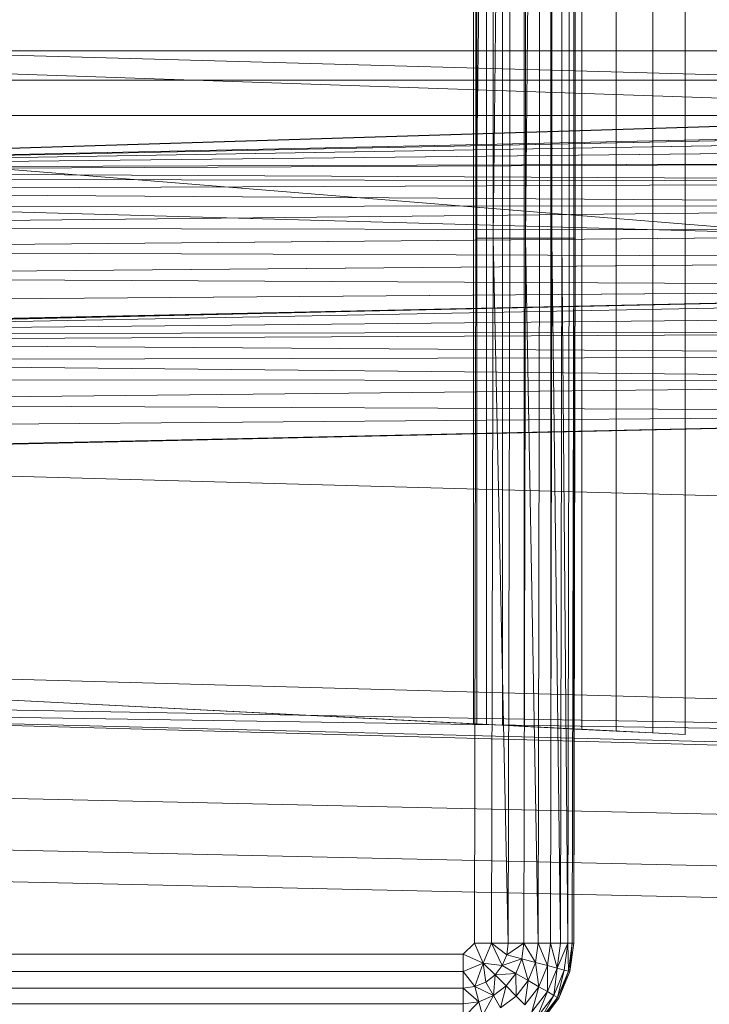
# Model space of a CAD drawing. Header units: metres. Extents: x 391.1 to 427.5, y 12.5 to 28.4.
# Tile 141 of 209: x 407.4684 to 407.5598, y 26.2593 to 26.3898. Entities that reach past the tile are written whole.
import ezdxf

# ---------------------------------------------------------------- set-up
doc = ezdxf.new("R2010")
doc.units = ezdxf.units.M
doc.layers.add('A-DETL-____-MBND', color=7, linetype='Continuous', lineweight=18)

# ---------------------------------------------------------------- blocks, each defined once
blk = doc.blocks.new('Family - Inodor PA-152192-03_CLI_AIGUA_P0A')
at = {"layer": 'A-DETL-____-MBND', "color": 253, "true_color": 0xaaaaaa}
for p, q in [((0.16489, 0.38826), (0.16489, 0.01465)), ((0.16489, 0.38826), (0.16489, 0.01465)), ((0.16188, 0.3615), (0.16187, 0.04318)), ((0.16598, 0.36171), (0.16598, 0.04297)), ((0.17052, 0.36194), (0.17052, 0.04274)), ((0.17536, 0.36218), (0.17536, 0.04249)), ((0.17966, 0.04228), (0.17966, 0.3624)), ((0.15161, 0.36098), (0.15161, 0.0437)), ((0.15205, 0.361), (0.15205, 0.04368)), ((0.15334, 0.36106), (0.15334, 0.04361)), ((0.15546, 0.36117), (0.15546, 0.04351)), ((0.15833, 0.36132), (0.15833, 0.04336)), ((0.15191, 0.10805), (0.15191, 0.29485)), ((0.15191, 0.29485), (0.15191, 0.10805)), ((0.15419, 0.29485), (0.15191, 0.10805)), ((0.15191, 0.10805), (0.15191, 0.29485)), ((0.15191, 0.10805), (0.15419, 0.29485)), ((0.15419, 0.10805), (0.15419, 0.29485)), ((0.15641, 0.29485), (0.15419, 0.10805)), ((0.15419, 0.10805), (0.15419, 0.29485)), ((0.15419, 0.10805), (0.15419, 0.29485)), ((0.15419, 0.10805), (0.15641, 0.29485)), ((0.15641, 0.10805), (0.15641, 0.29485)), ((0.15641, 0.10805), (0.15641, 0.29485)), ((0.15641, 0.10805), (0.15641, 0.29485)), ((0.15849, 0.10805), (0.15849, 0.29485)), ((0.15849, 0.29485), (0.15849, 0.10805)), ((0.16037, 0.29485), (0.15849, 0.10805)), ((0.15849, 0.10805), (0.15849, 0.29485)), ((0.15849, 0.10805), (0.16037, 0.29485)), ((0.16037, 0.10805), (0.16037, 0.29485)), ((0.16037, 0.10805), (0.16037, 0.29485)), ((0.16037, 0.10805), (0.16037, 0.29485)), ((0.162, 0.10805), (0.162, 0.29485)), ((0.162, 0.29485), (0.162, 0.10805)), ((0.162, 0.10805), (0.162, 0.29485)), ((0.16332, 0.10805), (0.16332, 0.29485)), ((0.16332, 0.29485), (0.16332, 0.10805)), ((0.16332, 0.10805), (0.16332, 0.29485)), ((0.16429, 0.10805), (0.16429, 0.29485)), ((0.16429, 0.29485), (0.16429, 0.10805)), ((0.16429, 0.10805), (0.16429, 0.29485)), ((0.16489, 0.10805), (0.16489, 0.29485)), ((0.16489, 0.29485), (0.16489, 0.10805)), ((0.16489, 0.10805), (0.16489, 0.29485)), ((0.16509, 0.29485), (0.16509, 0.10805)), ((0.16509, 0.29485), (0.16509, 0.10805)), ((0.51095, 0.12067), (0.00127, 0.13475)), ((0.52327, 0.1334), (0.00127, 0.11723)), ((0.00187, 0.11726), (0.52327, 0.1334)), ((0.00187, 0.11726), (0.52327, 0.1334)), ((0.00186, 0.13288), (0.28176, 0.13288)), ((0.28176, 0.13288), (0.00186, 0.13288)), ((0.28176, 0.13288), (0.00186, 0.13288)), ((0.28176, 0.13288), (0.00186, 0.13288)), ((0.28176, 0.12326), (0.00186, 0.13288)), ((0.28176, 0.12326), (0.00186, 0.13288)), ((0.00187, 0.11726), (0.51154, 0.13288)), ((0.00187, 0.11726), (0.51154, 0.13288)), ((0.00186, 0.12899), (0.28176, 0.12899)), ((0.28176, 0.12899), (0.00186, 0.12899)), ((0.00186, 0.12431), (0.28176, 0.12431)), ((0.28176, 0.12431), (0.00186, 0.12431)), ((0.28175, 0.10165), (0.00186, 0.12431)), ((0.28175, 0.10165), (0.00186, 0.12431)), ((0.28176, 0.12326), (0.00187, 0.11726)), ((0.00187, 0.11726), (0.28176, 0.12326)), ((0.00187, 0.11726), (0.28176, 0.12326)), ((0.00187, 0.11726), (0.28176, 0.12326)), ((0.28176, 0.12295), (0.00187, 0.11726)), ((0.00187, 0.11726), (0.28176, 0.12295)), ((0.28176, 0.12197), (0.00187, 0.11726)), ((0.00187, 0.11726), (0.28176, 0.12197)), ((0.28176, 0.12037), (0.00187, 0.11726)), ((0.00187, 0.11726), (0.28176, 0.12037)), ((0.28176, 0.11819), (0.00187, 0.11726)), ((0.00187, 0.11694), (0.28176, 0.11819)), ((0.00187, 0.11726), (0.28176, 0.11819)), ((0.00187, 0.11694), (0.28176, 0.11819)), ((0.28176, 0.11552), (0.00187, 0.11694)), ((0.28176, 0.11552), (0.00187, 0.11694)), ((0.28176, 0.11552), (0.00187, 0.11596)), ((0.28176, 0.11552), (0.00187, 0.11596)), ((0.28176, 0.11552), (0.00187, 0.11436)), ((0.00187, 0.11436), (0.28176, 0.11552)), ((0.51095, 0.09991), (0.00127, 0.11399)), ((0.28176, 0.11242), (0.00187, 0.11436)), ((0.28176, 0.11242), (0.00187, 0.11436)), ((0.28176, 0.11242), (0.00187, 0.11219)), ((0.00187, 0.10951), (0.28176, 0.11242)), ((0.00187, 0.11219), (0.28176, 0.11242)), ((0.00187, 0.10951), (0.28176, 0.11242)), ((0.28176, 0.10898), (0.00187, 0.10951)), ((0.28176, 0.10898), (0.00187, 0.10951)), ((0.28176, 0.10898), (0.00187, 0.10641)), ((0.00187, 0.10641), (0.28176, 0.10898)), ((0.15171, 0.01465), (0.15191, 0.10805)), ((0.15191, 0.10805), (0.15171, 0.01465)), ((0.15191, 0.10805), (0.15171, 0.01465)), ((0.15419, 0.10805), (0.15191, 0.10805)), ((0.15419, 0.10805), (0.15191, 0.10805)), ((0.15419, 0.10805), (0.15399, 0.01465)), ((0.15419, 0.10805), (0.15399, 0.01465)), ((0.15399, 0.01465), (0.15419, 0.10805)), ((0.15641, 0.10805), (0.15419, 0.10805)), ((0.15641, 0.10805), (0.15419, 0.10805)), ((0.15621, 0.01465), (0.15419, 0.10805)), ((0.15621, 0.01465), (0.15419, 0.10805)), ((0.15641, 0.10805), (0.15621, 0.01465)), ((0.15641, 0.10805), (0.15621, 0.01465)), ((0.15641, 0.10805), (0.15621, 0.01465)), ((0.15641, 0.10805), (0.15849, 0.10805)), ((0.15849, 0.10805), (0.15641, 0.10805)), ((0.15849, 0.10805), (0.15829, 0.01465)), ((0.15849, 0.10805), (0.15829, 0.01465)), ((0.15829, 0.01465), (0.15849, 0.10805)), ((0.16037, 0.10805), (0.15849, 0.10805)), ((0.16037, 0.10805), (0.15849, 0.10805)), ((0.16017, 0.01465), (0.15849, 0.10805)), ((0.16017, 0.01465), (0.15849, 0.10805)), ((0.16037, 0.10805), (0.16017, 0.01465)), ((0.16037, 0.10805), (0.16017, 0.01465)), ((0.16037, 0.10805), (0.16017, 0.01465)), ((0.16037, 0.10805), (0.162, 0.10805)), ((0.162, 0.10805), (0.16037, 0.10805)), ((0.162, 0.10805), (0.1618, 0.01465)), ((0.162, 0.10805), (0.1618, 0.01465)), ((0.1618, 0.01465), (0.162, 0.10805)), ((0.16332, 0.10805), (0.162, 0.10805)), ((0.162, 0.10805), (0.16332, 0.10805)), ((0.16332, 0.10805), (0.162, 0.10805)), ((0.16312, 0.01465), (0.162, 0.10805)), ((0.16312, 0.01465), (0.162, 0.10805)), ((0.16332, 0.10805), (0.16312, 0.01465)), ((0.16332, 0.10805), (0.16312, 0.01465)), ((0.16312, 0.01465), (0.16332, 0.10805)), ((0.16429, 0.10805), (0.16332, 0.10805)), ((0.16332, 0.10805), (0.16429, 0.10805)), ((0.16429, 0.10805), (0.16332, 0.10805)), ((0.16409, 0.01465), (0.16332, 0.10805)), ((0.16409, 0.01465), (0.16332, 0.10805)), ((0.16429, 0.10805), (0.16409, 0.01465)), ((0.16429, 0.10805), (0.16409, 0.01465)), ((0.16429, 0.10805), (0.16409, 0.01465)), ((0.16489, 0.10805), (0.16429, 0.10805)), ((0.16429, 0.10805), (0.16489, 0.10805)), ((0.16489, 0.10805), (0.16429, 0.10805)), ((0.16489, 0.10805), (0.16469, 0.01465)), ((0.16489, 0.10805), (0.16469, 0.01465)), ((0.16469, 0.01465), (0.16489, 0.10805)), ((0.16509, 0.10805), (0.16489, 0.10805)), ((0.16509, 0.10805), (0.16489, 0.01465)), ((0.16489, 0.10805), (0.16509, 0.10805)), ((0.16509, 0.10805), (0.16489, 0.01465)), ((0.16509, 0.10805), (0.16489, 0.10805)), ((0.16489, 0.01465), (0.16489, 0.10805)), ((0.16489, 0.01465), (0.16489, 0.10805)), ((0.28176, 0.10533), (0.00187, 0.10641)), ((0.28176, 0.10533), (0.00187, 0.10641)), ((0.28176, 0.10533), (0.00187, 0.10298)), ((0.00187, 0.10298), (0.28176, 0.10533)), ((0.28176, 0.10156), (0.00187, 0.10298)), ((0.28176, 0.10156), (0.00187, 0.10298)), ((0.28176, 0.10156), (0.00127, 0.09542)), ((0.28176, 0.10156), (0.00187, 0.09932)), ((0.00187, 0.09555), (0.28176, 0.10156)), ((0.00187, 0.09932), (0.28176, 0.10156)), ((0.00187, 0.09555), (0.28176, 0.10156)), ((0.28175, 0.10165), (0.00192, 0.09531)), ((0.00192, 0.09531), (0.28175, 0.10165)), ((0.28181, 0.10065), (0.00192, 0.09531)), ((0.00192, 0.09531), (0.28181, 0.10065)), ((0.28181, 0.0982), (0.00192, 0.09531)), ((0.00192, 0.09531), (0.28181, 0.0982)), ((0.28181, 0.09576), (0.00192, 0.09531)), ((0.00192, 0.09431), (0.28181, 0.09576)), ((0.00192, 0.09531), (0.28181, 0.09576)), ((0.00192, 0.09431), (0.28181, 0.09576)), ((0.28181, 0.09248), (0.00192, 0.09431)), ((0.28181, 0.09248), (0.00192, 0.09431)), ((0.28181, 0.09248), (0.00192, 0.09185)), ((0.00192, 0.09185), (0.28181, 0.09248)), ((0.28181, 0.08906), (0.00192, 0.09185)), ((0.28181, 0.08906), (0.00192, 0.09185)), ((0.28181, 0.08906), (0.00192, 0.08942)), ((0.28181, 0.08906), (0.00192, 0.08942)), ((0.28181, 0.08906), (0.00192, 0.08614)), ((0.00192, 0.08614), (0.28181, 0.08906)), ((0.28181, 0.08497), (0.00192, 0.08614)), ((0.28181, 0.08497), (0.00192, 0.08614)), ((0.28181, 0.08497), (0.00127, 0.07882)), ((0.28181, 0.08497), (0.00192, 0.08272)), ((0.00192, 0.07896), (0.28181, 0.08497)), ((0.00192, 0.08272), (0.28181, 0.08497)), ((0.00192, 0.07896), (0.28181, 0.08497)), ((0.51095, 0.06488), (0.00127, 0.07896)), ((0.51095, 0.03799), (0.00127, 0.05207)), ((0.01521, 0.05064), (0.15161, 0.0437)), ((0.17966, 0.04228), (0.01521, 0.05064)), ((0.51095, 0.03799), (0.00127, 0.04712)), ((0.51095, 0.03799), (0.00127, 0.04594)), ((0.51095, 0.03305), (0.00127, 0.04594)), ((0.51095, 0.03186), (0.00127, 0.04594)), ((0.15161, 0.0437), (0.15205, 0.04368)), ((0.15205, 0.04368), (0.15334, 0.04361)), ((0.15334, 0.04361), (0.15546, 0.04351)), ((0.15546, 0.04351), (0.15833, 0.04336)), ((0.15833, 0.04336), (0.16187, 0.04318)), ((0.16187, 0.04318), (0.16598, 0.04297)), ((0.16598, 0.04297), (0.17052, 0.04274)), ((0.17052, 0.04274), (0.17536, 0.04249)), ((0.17536, 0.04249), (0.17966, 0.04228)), ((0.00056, 0.03582), (0.31998, 0.0287)), ((0.00056, 0.03582), (0.31998, 0.0287)), ((0.00022, 0.02899), (0.31971, 0.02187)), ((0.00022, 0.02899), (0.31971, 0.02187)), ((0, 0.02477), (0.31954, 0.01764)), ((0, 0.02477), (0.31954, 0.01764)), ((0.15171, 0.01465), (0.15024, 0.01318)), ((0.15171, 0.01465), (0.15024, 0.01318)), ((0.15024, 0.01318), (0.15171, 0.01465)), ((0.15399, 0.01465), (0.15171, 0.01465)), ((0.15289, 0.012), (0.15171, 0.01465)), ((0.15399, 0.01465), (0.15171, 0.01465)), ((0.15289, 0.012), (0.15171, 0.01465)), ((0.15399, 0.01465), (0.15289, 0.012)), ((0.15289, 0.012), (0.15399, 0.01465)), ((0.15621, 0.01465), (0.15399, 0.01465)), ((0.156, 0.01311), (0.15399, 0.01465)), ((0.15621, 0.01465), (0.15399, 0.01465)), ((0.156, 0.01311), (0.15399, 0.01465)), ((0.15399, 0.01465), (0.15621, 0.01465)), ((0.156, 0.01311), (0.15399, 0.01465)), ((0.15541, 0.01167), (0.15399, 0.01465)), ((0.15541, 0.01167), (0.15399, 0.01465)), ((0.15621, 0.01465), (0.156, 0.01311)), ((0.15829, 0.01465), (0.156, 0.01311)), ((0.156, 0.01311), (0.15621, 0.01465)), ((0.156, 0.01311), (0.15621, 0.01465)), ((0.156, 0.01311), (0.15829, 0.01465)), ((0.15829, 0.01465), (0.15621, 0.01465)), ((0.15829, 0.01465), (0.15621, 0.01465)), ((0.15829, 0.01465), (0.15621, 0.01465)), ((0.15829, 0.01465), (0.15801, 0.01257)), ((0.15801, 0.01257), (0.15829, 0.01465)), ((0.15801, 0.01257), (0.15829, 0.01465)), ((0.16017, 0.01465), (0.15829, 0.01465)), ((0.16017, 0.01465), (0.15829, 0.01465)), ((0.16017, 0.01465), (0.15829, 0.01465)), ((0.15983, 0.01208), (0.15829, 0.01465)), ((0.15983, 0.01208), (0.15829, 0.01465)), ((0.16017, 0.01465), (0.15983, 0.01208)), ((0.16017, 0.01465), (0.15983, 0.01208)), ((0.15983, 0.01208), (0.16017, 0.01465)), ((0.1618, 0.01465), (0.16017, 0.01465)), ((0.1618, 0.01465), (0.16017, 0.01465)), ((0.1618, 0.01465), (0.16017, 0.01465)), ((0.1614, 0.01166), (0.16017, 0.01465)), ((0.1614, 0.01166), (0.16017, 0.01465)), ((0.1618, 0.01465), (0.1614, 0.01166)), ((0.1618, 0.01465), (0.1614, 0.01166)), ((0.1614, 0.01166), (0.1618, 0.01465)), ((0.16312, 0.01465), (0.1618, 0.01465)), ((0.16312, 0.01465), (0.1618, 0.01465)), ((0.16312, 0.01465), (0.1618, 0.01465)), ((0.16268, 0.01132), (0.1618, 0.01465)), ((0.16268, 0.01132), (0.1618, 0.01465)), ((0.16312, 0.01465), (0.16268, 0.01132)), ((0.16312, 0.01465), (0.16268, 0.01132)), ((0.16409, 0.01465), (0.16268, 0.01132)), ((0.16268, 0.01132), (0.16312, 0.01465)), ((0.16268, 0.01132), (0.16409, 0.01465)), ((0.16409, 0.01465), (0.16312, 0.01465)), ((0.16409, 0.01465), (0.16312, 0.01465)), ((0.16409, 0.01465), (0.16312, 0.01465)), ((0.16409, 0.01465), (0.16362, 0.01106)), ((0.16362, 0.01106), (0.16409, 0.01465)), ((0.16362, 0.01106), (0.16409, 0.01465)), ((0.16469, 0.01465), (0.16409, 0.01465)), ((0.16469, 0.01465), (0.16409, 0.01465)), ((0.16469, 0.01465), (0.16409, 0.01465)), ((0.16419, 0.01091), (0.16409, 0.01465)), ((0.16419, 0.01091), (0.16409, 0.01465)), ((0.16469, 0.01465), (0.16419, 0.01091)), ((0.16469, 0.01465), (0.16419, 0.01091)), ((0.16419, 0.01091), (0.16469, 0.01465)), ((0.16489, 0.01465), (0.16439, 0.01086)), ((0.16489, 0.01465), (0.16439, 0.01086)), ((0.16489, 0.01465), (0.16439, 0.01086)), ((0.16489, 0.01465), (0.16439, 0.01086)), ((0.16439, 0.01086), (0.16469, 0.01465)), ((0.16439, 0.01086), (0.16469, 0.01465)), ((0.16489, 0.01465), (0.16469, 0.01465)), ((0.16489, 0.01465), (0.16469, 0.01465)), ((0.16489, 0.01465), (0.16469, 0.01465)), ((0.15024, 0.01318), (0.01521, 0.01318)), ((0.01521, 0.01318), (0.15024, 0.01318)), ((0.15024, 0.01318), (0.01521, 0.01318)), ((0.15289, 0.012), (0.15024, 0.01318)), ((0.15024, 0.0109), (0.15024, 0.01318)), ((0.15289, 0.012), (0.15024, 0.01318)), ((0.15024, 0.01318), (0.15024, 0.0109)), ((0.156, 0.01311), (0.15541, 0.01167)), ((0.156, 0.01311), (0.15541, 0.01167)), ((0.15541, 0.01167), (0.156, 0.01311)), ((0.15801, 0.01257), (0.156, 0.01311)), ((0.15801, 0.01257), (0.156, 0.01311)), ((0.15801, 0.01257), (0.156, 0.01311)), ((0.15289, 0.012), (0.15024, 0.0109)), ((0.15024, 0.0109), (0.15289, 0.012)), ((0.15178, 0.00888), (0.15289, 0.012)), ((0.15178, 0.00888), (0.15289, 0.012)), ((0.15541, 0.01167), (0.15289, 0.012)), ((0.15446, 0.01043), (0.15289, 0.012)), ((0.15322, 0.00948), (0.15289, 0.012)), ((0.15541, 0.01167), (0.15289, 0.012)), ((0.15541, 0.01167), (0.15289, 0.012)), ((0.15446, 0.01043), (0.15289, 0.012)), ((0.15446, 0.01043), (0.15289, 0.012)), ((0.15322, 0.00948), (0.15289, 0.012)), ((0.15322, 0.00948), (0.15289, 0.012)), ((0.15801, 0.01257), (0.15541, 0.01167)), ((0.15541, 0.01167), (0.15801, 0.01257)), ((0.15801, 0.01257), (0.15721, 0.01062)), ((0.15721, 0.01062), (0.15801, 0.01257)), ((0.15721, 0.01062), (0.15801, 0.01257)), ((0.15983, 0.01208), (0.15801, 0.01257)), ((0.15983, 0.01208), (0.15801, 0.01257)), ((0.15983, 0.01208), (0.15801, 0.01257)), ((0.15884, 0.00968), (0.15801, 0.01257)), ((0.15884, 0.00968), (0.15801, 0.01257)), ((0.15983, 0.01208), (0.15884, 0.00968)), ((0.15983, 0.01208), (0.15884, 0.00968)), ((0.15884, 0.00968), (0.15983, 0.01208)), ((0.1614, 0.01166), (0.15983, 0.01208)), ((0.1614, 0.01166), (0.15983, 0.01208)), ((0.1614, 0.01166), (0.15983, 0.01208)), ((0.16025, 0.00887), (0.15983, 0.01208)), ((0.16025, 0.00887), (0.15983, 0.01208)), ((0.15024, 0.0109), (0.01521, 0.0109)), ((0.01521, 0.0109), (0.15024, 0.0109)), ((0.15024, 0.0109), (0.01521, 0.0109)), ((0.15178, 0.00888), (0.15024, 0.0109)), ((0.15024, 0.00868), (0.15024, 0.0109)), ((0.15178, 0.00888), (0.15024, 0.0109)), ((0.15178, 0.00888), (0.15024, 0.0109)), ((0.15024, 0.00868), (0.15024, 0.0109)), ((0.15024, 0.0109), (0.15024, 0.00868)), ((0.15541, 0.01167), (0.15446, 0.01043)), ((0.15541, 0.01167), (0.15446, 0.01043)), ((0.15446, 0.01043), (0.15541, 0.01167)), ((0.15721, 0.01062), (0.15446, 0.01043)), ((0.15446, 0.01043), (0.15721, 0.01062)), ((0.15721, 0.01062), (0.15541, 0.01167)), ((0.15721, 0.01062), (0.15541, 0.01167)), ((0.15721, 0.01062), (0.15541, 0.01167)), ((0.15721, 0.01062), (0.15593, 0.00896)), ((0.15593, 0.00896), (0.15721, 0.01062)), ((0.15593, 0.00896), (0.15721, 0.01062)), ((0.15884, 0.00968), (0.15721, 0.01062)), ((0.15884, 0.00968), (0.15721, 0.01062)), ((0.15884, 0.00968), (0.15721, 0.01062)), ((0.15726, 0.00763), (0.15721, 0.01062)), ((0.15726, 0.00763), (0.15721, 0.01062)), ((0.1614, 0.01166), (0.16025, 0.00887)), ((0.1614, 0.01166), (0.16025, 0.00887)), ((0.16025, 0.00887), (0.1614, 0.01166)), ((0.16139, 0.00821), (0.1614, 0.01166)), ((0.16139, 0.00821), (0.1614, 0.01166)), ((0.16268, 0.01132), (0.16139, 0.00821)), ((0.16268, 0.01132), (0.16139, 0.00821)), ((0.16139, 0.00821), (0.16268, 0.01132)), ((0.16268, 0.01132), (0.1614, 0.01166)), ((0.16268, 0.01132), (0.1614, 0.01166)), ((0.16268, 0.01132), (0.1614, 0.01166)), ((0.16223, 0.00772), (0.16268, 0.01132)), ((0.16223, 0.00772), (0.16268, 0.01132)), ((0.16362, 0.01106), (0.16223, 0.00772)), ((0.16362, 0.01106), (0.16223, 0.00772)), ((0.16223, 0.00772), (0.16362, 0.01106)), ((0.16362, 0.01106), (0.16268, 0.01132)), ((0.16362, 0.01106), (0.16268, 0.01132)), ((0.16362, 0.01106), (0.16268, 0.01132)), ((0.16275, 0.00743), (0.16362, 0.01106)), ((0.16275, 0.00743), (0.16362, 0.01106)), ((0.16419, 0.01091), (0.16275, 0.00743)), ((0.16419, 0.01091), (0.16275, 0.00743)), ((0.16275, 0.00743), (0.16419, 0.01091)), ((0.16292, 0.00733), (0.16419, 0.01091)), ((0.16292, 0.00733), (0.16419, 0.01091)), ((0.16439, 0.01086), (0.16292, 0.00733)), ((0.16439, 0.01086), (0.16292, 0.00733)), ((0.16439, 0.01086), (0.16292, 0.00733)), ((0.16439, 0.01086), (0.16292, 0.00733)), ((0.16419, 0.01091), (0.16362, 0.01106)), ((0.16419, 0.01091), (0.16362, 0.01106)), ((0.16419, 0.01091), (0.16362, 0.01106)), ((0.16439, 0.01086), (0.16419, 0.01091)), ((0.16439, 0.01086), (0.16419, 0.01091)), ((0.16439, 0.01086), (0.16419, 0.01091)), ((0.15322, 0.00948), (0.15178, 0.00888)), ((0.15322, 0.00948), (0.15178, 0.00888)), ((0.15178, 0.00888), (0.15322, 0.00948)), ((0.15446, 0.01043), (0.15322, 0.00948)), ((0.15446, 0.01043), (0.15322, 0.00948)), ((0.15322, 0.00948), (0.15446, 0.01043)), ((0.15426, 0.00768), (0.15322, 0.00948)), ((0.15426, 0.00768), (0.15322, 0.00948)), ((0.15426, 0.00768), (0.15322, 0.00948)), ((0.15426, 0.00768), (0.15446, 0.01043)), ((0.15426, 0.00768), (0.15446, 0.01043)), ((0.15593, 0.00896), (0.15446, 0.01043)), ((0.15593, 0.00896), (0.15446, 0.01043)), ((0.15593, 0.00896), (0.15446, 0.01043)), ((0.15884, 0.00968), (0.15726, 0.00763)), ((0.15884, 0.00968), (0.15726, 0.00763)), ((0.15726, 0.00763), (0.15884, 0.00968)), ((0.15841, 0.00648), (0.15884, 0.00968)), ((0.15841, 0.00648), (0.15884, 0.00968)), ((0.16025, 0.00887), (0.15884, 0.00968)), ((0.16025, 0.00887), (0.15884, 0.00968)), ((0.16025, 0.00887), (0.15884, 0.00968)), ((0.15024, 0.00868), (0.01521, 0.00868)), ((0.01521, 0.00868), (0.15024, 0.00868)), ((0.15024, 0.00868), (0.01521, 0.00868)), ((0.15178, 0.00888), (0.15024, 0.00868)), ((0.15178, 0.00888), (0.15024, 0.00868)), ((0.15024, 0.00868), (0.15178, 0.00888)), ((0.15024, 0.0066), (0.15024, 0.00868)), ((0.15232, 0.00687), (0.15024, 0.00868)), ((0.15024, 0.00868), (0.15024, 0.0066)), ((0.15232, 0.00687), (0.15024, 0.00868)), ((0.15024, 0.0066), (0.15024, 0.00868)), ((0.15178, 0.00888), (0.15232, 0.00687)), ((0.15426, 0.00768), (0.15178, 0.00888)), ((0.15232, 0.00687), (0.15178, 0.00888)), ((0.15426, 0.00768), (0.15178, 0.00888)), ((0.15232, 0.00687), (0.15178, 0.00888)), ((0.15593, 0.00896), (0.15426, 0.00768)), ((0.15593, 0.00896), (0.15426, 0.00768)), ((0.15426, 0.00768), (0.15593, 0.00896)), ((0.1552, 0.00605), (0.15593, 0.00896)), ((0.1552, 0.00605), (0.15593, 0.00896)), ((0.15726, 0.00763), (0.15593, 0.00896)), ((0.15726, 0.00763), (0.15593, 0.00896)), ((0.15726, 0.00763), (0.15593, 0.00896)), ((0.16025, 0.00887), (0.15841, 0.00648)), ((0.16025, 0.00887), (0.15841, 0.00648)), ((0.15841, 0.00648), (0.16025, 0.00887)), ((0.15935, 0.00554), (0.16025, 0.00887)), ((0.15935, 0.00554), (0.16025, 0.00887)), ((0.16139, 0.00821), (0.15935, 0.00554)), ((0.16139, 0.00821), (0.15935, 0.00554)), ((0.15935, 0.00554), (0.16139, 0.00821)), ((0.16003, 0.00485), (0.16139, 0.00821)), ((0.16003, 0.00485), (0.16139, 0.00821)), ((0.16139, 0.00821), (0.16025, 0.00887)), ((0.16139, 0.00821), (0.16025, 0.00887)), ((0.16139, 0.00821), (0.16025, 0.00887)), ((0.16223, 0.00772), (0.16139, 0.00821)), ((0.16223, 0.00772), (0.16139, 0.00821)), ((0.16223, 0.00772), (0.16139, 0.00821)), ((0.15024, 0.0066), (0.01521, 0.0066)), ((0.01521, 0.0066), (0.15024, 0.0066)), ((0.15024, 0.0066), (0.01521, 0.0066)), ((0.15232, 0.00687), (0.15024, 0.0066)), ((0.15232, 0.00687), (0.15024, 0.0066)), ((0.15024, 0.00472), (0.15232, 0.00687)), ((0.15024, 0.0066), (0.15232, 0.00687)), ((0.15024, 0.00472), (0.15232, 0.00687)), ((0.15024, 0.00472), (0.15024, 0.0066)), ((0.15024, 0.00472), (0.15024, 0.0066)), ((0.15024, 0.0066), (0.15024, 0.00472)), ((0.15426, 0.00768), (0.15232, 0.00687)), ((0.15426, 0.00768), (0.15232, 0.00687)), ((0.15232, 0.00687), (0.15426, 0.00768)), ((0.15281, 0.00505), (0.15232, 0.00687)), ((0.15281, 0.00505), (0.15232, 0.00687)), ((0.15281, 0.00505), (0.15232, 0.00687)), ((0.15281, 0.00505), (0.15426, 0.00768)), ((0.15281, 0.00505), (0.15426, 0.00768)), ((0.1552, 0.00605), (0.15426, 0.00768)), ((0.1552, 0.00605), (0.15426, 0.00768)), ((0.1552, 0.00605), (0.15426, 0.00768)), ((0.15726, 0.00763), (0.1552, 0.00605)), ((0.15726, 0.00763), (0.1552, 0.00605)), ((0.1552, 0.00605), (0.15726, 0.00763)), ((0.15841, 0.00648), (0.15726, 0.00763)), ((0.15841, 0.00648), (0.15726, 0.00763)), ((0.15841, 0.00648), (0.15726, 0.00763)), ((0.16223, 0.00772), (0.16003, 0.00485)), ((0.16223, 0.00772), (0.16003, 0.00485)), ((0.16003, 0.00485), (0.16223, 0.00772)), ((0.16045, 0.00443), (0.16223, 0.00772)), ((0.16045, 0.00443), (0.16223, 0.00772)), ((0.16275, 0.00743), (0.16045, 0.00443)), ((0.16275, 0.00743), (0.16045, 0.00443)), ((0.16045, 0.00443), (0.16275, 0.00743)), ((0.1606, 0.00429), (0.16275, 0.00743)), ((0.1606, 0.00429), (0.16275, 0.00743)), ((0.16292, 0.00733), (0.1606, 0.00429)), ((0.16292, 0.00733), (0.1606, 0.00429)), ((0.16292, 0.00733), (0.1606, 0.00429)), ((0.16292, 0.00733), (0.1606, 0.00429)), ((0.16275, 0.00743), (0.16223, 0.00772)), ((0.16275, 0.00743), (0.16223, 0.00772)), ((0.16275, 0.00743), (0.16223, 0.00772)), ((0.16292, 0.00733), (0.16275, 0.00743)), ((0.16292, 0.00733), (0.16275, 0.00743)), ((0.16292, 0.00733), (0.16275, 0.00743))]:
    blk.add_line(p, q, dxfattribs=at)
blk = doc.blocks.new('LONDR55-XX_ZZ-ARQ-CAA-M3D-Londres55_ifc-1-03_CLI_AIGUA_P0A')
at = {"layer": 'A-DETL-____-MBND', "color": 253, "lineweight": 18, "true_color": 0xaaaaaa}
blk.add_blockref('Family - Inodor PA-152192-03_CLI_AIGUA_P0A', (407.37693, 26.25274), dxfattribs=at)

msp = doc.modelspace()

# ---------------------------------------------------------------- block references
at = {"lineweight": 5}
msp.add_blockref('LONDR55-XX_ZZ-ARQ-CAA-M3D-Londres55_ifc-1-03_CLI_AIGUA_P0A', (0, 0), dxfattribs=at)

doc.saveas('drawing.dxf')
